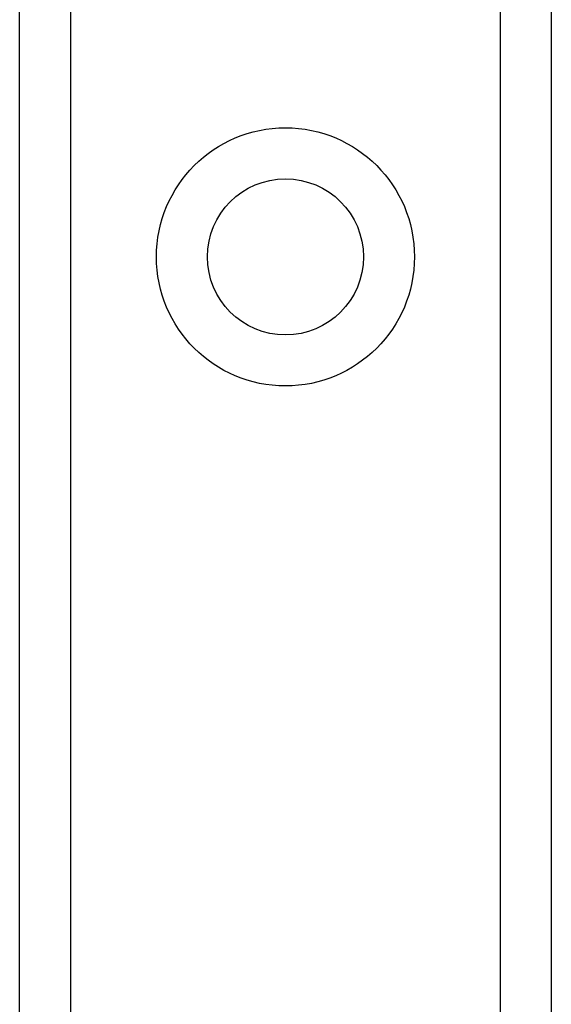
# Model space of a CAD drawing. Header units: inches. Extents: x 2 to 121, y 2 to 79.
# Tile 39 of 97: x 33.518 to 34.215, y 31.635 to 32.926. Entities that reach past the tile are written whole.
import ezdxf

# ---------------------------------------------------------------- set-up
doc = ezdxf.new("R2010")
doc.units = ezdxf.units.IN
doc.header["$LTSCALE"] = 7.278232
doc.header["$MEASUREMENT"] = 0
doc.layers.add('Visible Edges(ANSI)', color=7, linetype='Continuous', lineweight=25)
doc.layers.add('Visible Tangent Edges(ANSI)', color=7, linetype='Continuous', lineweight=25)

msp = doc.modelspace()

# ---------------------------------------------------------------- linework, layer by layer
at = {"layer": 'Visible Edges(ANSI)'}
for p, q in [((33.5177, 28.5463), (33.5177, 54.9988)), ((34.2149, 54.9988), (34.2149, 28.5463))]:
    msp.add_line(p, q, dxfattribs=at)
msp.add_circle((33.8663, 32.6148), 0.1023, dxfattribs=at)
at = {"layer": 'Visible Tangent Edges(ANSI)'}
for p, q in [((33.5846, 54.9988), (33.5846, 28.5463)), ((34.1481, 28.5463), (34.1481, 54.9988))]:
    msp.add_line(p, q, dxfattribs=at)
msp.add_circle((33.8663, 32.6148), 0.1692, dxfattribs=at)

doc.saveas('drawing.dxf')
